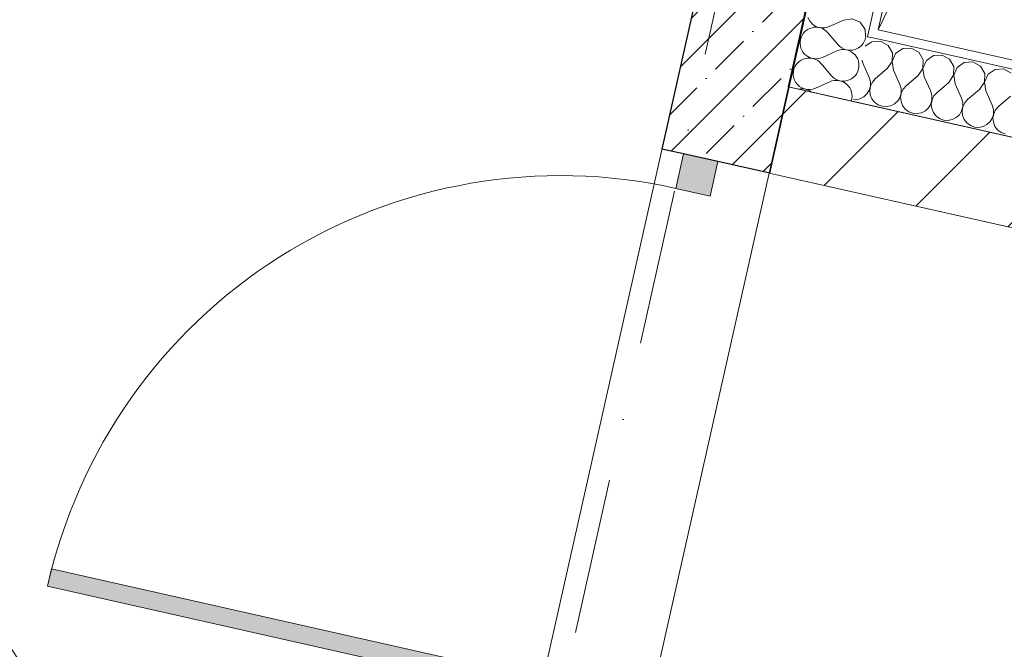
# Model space of a CAD drawing. Header units: millimetres. Extents: x -7218036 to -6934485, y 6013857 to 6210136.
# Tile 24 of 214: x -7184454 to -7182226, y 6148577 to 6150002. Entities that reach past the tile are written whole.
import ezdxf
from ezdxf.enums import TextEntityAlignment as Align

# ---------------------------------------------------------------- set-up
doc = ezdxf.new("R2010")
doc.units = ezdxf.units.MM
doc.header["$MEASUREMENT"] = 0
doc.linetypes.add('короткая штриховая', pattern=[282.222222, 141.111111, -141.111111])
doc.linetypes.add('Штрихпунктирная', pattern=[670.277762, 352.777767, -176.388884, 0, -141.111112])
for name, color, linetype in [('S - автостоянка.АР', 7, 'Continuous'), ('АР-Стены_внешние_.АР', 7, 'Continuous'), ('АР-Чертеж-Оси_Осевые размеры.АР', 7, 'Continuous'), ('АР-Чертеж-Размеры.АР', 7, 'Continuous')]:
    doc.layers.add(name, color=color, linetype=linetype)
for name, color, linetype, lineweight in [('АР-вертикальная связь - Лифт.АР_Ном._пера__120', 7, 'Continuous', 0), ('АР-Стены_внешние_.АР_Ном._пера__1', 7, 'Continuous', 30), ('АР-Чертеж-Оси_Осевые размеры.АР_Ном._пера__1', 7, 'Continuous', 0), ('АР-Чертеж-Оси_Осевые размеры.АР_Ном._пера__120', 7, 'Continuous', 0), ('АР-Чертеж-Размеры.АР_Ном._пера__1', 7, 'Continuous', 0), ('Двери Archicad_Ном._пера__120', 7, 'Continuous', 0)]:
    doc.layers.add(name, color=color, linetype=linetype, lineweight=lineweight)
doc.styles.add('РЎР“Р•РќР•Р\xa0Р\x98Р\xa0_РЎРўР\x98Р›Р¬_1', font='GOTHIC.TTF')
doc.styles.add('РЎР“Р•РќР•Р\xa0Р\x98Р\xa0_РЎРўР\x98Р›Р¬_4', font='GOST_Common.ttf')
doc.dimstyles.new('СГЕНЕРИР_СТИЛЬ__1', dxfattribs={"dimtxt": 400, "dimasz": 332.5, "dimexe": 0.18, "dimexo": 0.0625, "dimgap": 0, "dimtad": 1, "dimdec": 0, "dimzin": 0, "dimdsep": 46, "dimtxsty": 'РЎР“Р•РќР•Р\xa0Р\x98Р\xa0_РЎРўР\x98Р›Р¬_1', "dimblk": 'ARROWHEAD_6', "dimblk1": 'ARROWHEAD_6', "dimblk2": 'ARROWHEAD_6', "dimcen": 0.09, "dimse1": 1, "dimse2": 1, "dimclrd": 7, "dimclre": 7, "dimclrt": 7, "dimazin": 0, "dimtfac": 1, "dimtdec": 4, "dimtmove": 0, "dimatfit": 3, "dimfxl": 1, "dimtolj": 1, "dimtzin": 0, "dimarcsym": 0})
doc.dimstyles.new('СГЕНЕРИР_СТИЛЬ__13', dxfattribs={"dimtxt": 300, "dimasz": 237.5, "dimexe": 0.18, "dimexo": 300000, "dimgap": 0, "dimtad": 1, "dimdec": 0, "dimzin": 0, "dimdsep": 46, "dimtxsty": 'РЎР“Р•РќР•Р\xa0Р\x98Р\xa0_РЎРўР\x98Р›Р¬_4', "dimblk": 'ARROWHEAD_6', "dimblk1": 'ARROWHEAD_6', "dimblk2": 'ARROWHEAD_6', "dimcen": 0.09, "dimclrd": 7, "dimclre": 7, "dimclrt": 7, "dimazin": 0, "dimtfac": 1, "dimtdec": 4, "dimtmove": 0, "dimatfit": 3, "dimfxl": 1, "dimtolj": 1, "dimtzin": 0, "dimarcsym": 0})
pattern_1 = [(45, (-6566190.34, 6563027.8), (-111.369318, 111.369318), [0, -105, 0, -157.5]), (110, (-6565840.34, 6563027.8), (148.001588, 53.868173), [0, -77, 0, -133])]

# ---------------------------------------------------------------- blocks, each defined once
blk = doc.blocks.new('Металлическая Дверь 23[20]_6', base_point=(-6566190.3, 6562677.8))
at = {"layer": 'Двери Archicad_Ном._пера__120', "linetype": 'Continuous', "lineweight": 0, "true_color": 0xffffff}
for points in [[(-7182891.2, 6149602.8), (-7182873.7, 6149680.9), (-7182951.7, 6149698.4), (-7182969.2, 6149620.4)], [(-7184391.1, 6148720.1), (-7183230, 6148459.3), (-7183221.3, 6148498.3), (-7184382.3, 6148759.1)], [(-7183169.5, 6148363.7), (-7183152, 6148441.8), (-7183230, 6148459.3), (-7183247.6, 6148381.2)]]:
    blk.add_hatch(color=7, dxfattribs=at).paths.add_polyline_path(points)
at = {"layer": 'Двери Archicad_Ном._пера__120', "color": 7, "linetype": 'Continuous', "lineweight": 0}
for p, q in [((-7182951.7, 6149698.4), (-7183000.5, 6149709.4)), ((-7182969.2, 6149620.4), (-7182951.7, 6149698.4)), ((-7182951.7, 6149698.4), (-7182873.7, 6149680.9)), ((-7182873.7, 6149680.9), (-7182951.7, 6149698.4)), ((-7182873.7, 6149680.9), (-7182951.7, 6149698.4)), ((-7182873.7, 6149680.9), (-7182891.2, 6149602.8)), ((-7182756.6, 6149654.6), (-7182873.7, 6149680.9)), ((-7182891.2, 6149602.8), (-7182969.2, 6149620.4)), ((-7184382.3, 6148759.1), (-7184391.1, 6148720.1)), ((-7183221.3, 6148498.3), (-7184382.3, 6148759.1)), ((-7184391.1, 6148720.1), (-7183230, 6148459.3)), ((-7183230, 6148459.3), (-7183221.3, 6148498.3)), ((-7183247.6, 6148381.2), (-7183230, 6148459.3)), ((-7183230, 6148459.3), (-7183152, 6148441.8)), ((-7183152, 6148441.8), (-7183169.5, 6148363.7)), ((-7183247.6, 6148381.2), (-7183296.3, 6148392.2)), ((-7183169.5, 6148363.7), (-7183247.6, 6148381.2)), ((-7183169.5, 6148363.7), (-7183247.6, 6148381.2)), ((-7183169.5, 6148363.7), (-7183247.6, 6148381.2)), ((-7183052.4, 6148337.4), (-7183169.5, 6148363.7))]:
    blk.add_line(p, q, dxfattribs=at)
blk.add_arc((-7183230, 6148459.3), 1190, 77.3416, 167.3416, dxfattribs=at)
blk = doc.blocks.new('Стена_81_6', base_point=(-7182409.6, 6151770))
at = {"layer": 'АР-Стены_внешние_.АР', "linetype": 'Continuous', "lineweight": 0, "true_color": 0x000000}
h = blk.add_hatch(dxfattribs=at)
h.set_pattern_fill('ЖЕЛЕЗОБЕТОН__PROJECT__0006', color=18, style=0, pattern_type=2)
h.set_pattern_definition([(45, (-6566190.34, 6562677.8), (-84.852814, 84.852814), []), (45, (-6566232.77, 6562720.22), (-84.852814, 84.852814), [90, -30, 0, -30])])
h.paths.add_polyline_path([(-7183000.5, 6149709.4), (-7182756.6, 6149654.6), (-7182287.6, 6151742.6), (-7182531.5, 6151797.4)])
at = {"layer": 'АР-Стены_внешние_.АР_Ном._пера__1', "color": 7, "linetype": 'Continuous', "lineweight": 30}
for p, q in [((-7182951.7, 6149698.4), (-7183000.5, 6149709.4)), ((-7182873.7, 6149680.9), (-7182951.7, 6149698.4)), ((-7182756.6, 6149654.6), (-7182873.7, 6149680.9))]:
    blk.add_line(p, q, dxfattribs=at)
at = {"layer": 'АР-Стены_внешние_.АР_Ном._пера__1', "color": 7, "linetype": 'Continuous', "lineweight": 30, "flags": 128}
for points in [[(-7182531.5, 6151797.4), (-7183000.5, 6149709.4)], [(-7182756.6, 6149654.6), (-7182287.6, 6151742.6)]]:
    blk.add_lwpolyline(points, dxfattribs=at)
at = {"layer": 'Двери Archicad_Ном._пера__120', "color": 7, "linetype": 'Continuous', "lineweight": 0}
blk.add_blockref('Металлическая Дверь 23[20]_6', (-6566190.3, 6562677.8), dxfattribs=at)
blk = doc.blocks.new('Стена_121_6', base_point=(-7179542.9, 6149035.3))
at = {"layer": 'АР-Стены_внешние_.АР', "linetype": 'Continuous', "lineweight": 0, "true_color": 0x000000}
h = blk.add_hatch(dxfattribs=at)
h.set_pattern_fill('БЛОКИ_БЕТОННЫЕ_ЭФФЕКТИВН_7F', color=18, style=0, pattern_type=2)
h.set_pattern_definition([(45, (-6566190.34, 6562677.8), (-127.279217, 127.279217), [])])
h.paths.add_polyline_path([(-7179643, 6149160.3), (-7182714, 6149850), (-7182757.8, 6149654.9), (-7179686.8, 6148965.1)])
at = {"layer": 'АР-Стены_внешние_.АР_Ном._пера__1', "color": 7, "linetype": 'Continuous', "lineweight": 15, "flags": 128}
for points in [[(-7182714, 6149850), (-7182757.8, 6149654.9)], [(-7179643, 6149160.3), (-7182714, 6149850)], [(-7182757.8, 6149654.9), (-7179686.8, 6148965.1)]]:
    blk.add_lwpolyline(points, dxfattribs=at)
blk = doc.blocks.new('Металлическая Дверь 23[48]_6', base_point=(-6566190.3, 6562677.8))
at = {"layer": 'Двери Archicad_Ном._пера__120', "color": 7, "linetype": 'Continuous', "lineweight": 0}
blk.add_arc((-7185471.4, 6147931.6), 1190, 347.3415, 77.3415, dxfattribs=at)
blk = doc.blocks.new('Стена_195_6', base_point=(-7185740.3, 6148012.5))
at = {"layer": 'Двери Archicad_Ном._пера__120', "color": 7, "linetype": 'Continuous', "lineweight": 0}
blk.add_blockref('Металлическая Дверь 23[48]_6', (-6566190.3, 6562677.8), dxfattribs=at)
blk = doc.blocks.new('*X505', base_point=(-6566190.3, 6562677.8))
at = {"layer": 'АР-Стены_внешние_.АР_Ном._пера__1', "color": 7, "linetype": 'Continuous', "lineweight": 0}
for p, q in [((-7182617.4, 6149875.6), (-7182637.4, 6149899)), ((-7182620.5, 6149861.6), (-7182653.1, 6149847))]:
    blk.add_line(p, q, dxfattribs=at)
for centre, start, end in [((-7182574.6, 6149968.5), 256.862, 347.8214), ((-7182590.2, 6149898.8), 220.4718, 77.8255), ((-7182667.7, 6149879.6), 212.0011, 294.2116), ((-7182605.9, 6149829.1), 342.0865, 114.2116), ((-7182683.4, 6149809.9), 52.6279, 102.0556)]:
    blk.add_arc(centre, 35.7, start, end, dxfattribs=at)
blk = doc.blocks.new('*X506', base_point=(-6566190.3, 6562677.8))
at = {"layer": 'АР-Стены_внешние_.АР_Ном._пера__1', "color": 7, "linetype": 'Continuous', "lineweight": 0}
for p, q in [((-7182601.7, 6149945.3), (-7182624.9, 6149972.4)), ((-7182604.9, 6149931.3), (-7182637.4, 6149916.7)), ((-7182637.4, 6149899), (-7182640.6, 6149902.8))]:
    blk.add_line(p, q, dxfattribs=at)
for centre, start, end in [((-7182652.1, 6149949.3), 40.4718, 167.3417), ((-7182636.4, 6150019), 230.4158, 284.2676), ((-7182574.6, 6149968.5), 347.8214, 353.5652), ((-7182652.1, 6149949.3), 167.3417, 294.2116), ((-7182574.6, 6149968.5), 220.4718, 256.862), ((-7182667.7, 6149879.6), 40.4718, 167.3417), ((-7182590.2, 6149898.8), 77.8255, 114.2116), ((-7182667.7, 6149879.6), 167.3417, 212.0011)]:
    blk.add_arc(centre, 35.7, start, end, dxfattribs=at)
blk = doc.blocks.new('*X507', base_point=(-6566190.3, 6562677.8))
at = {"layer": 'АР-Стены_внешние_.АР_Ном._пера__1', "color": 7, "linetype": 'Continuous', "lineweight": 0}
for p, q in [((-7182670.2, 6150007.3), (-7182665.7, 6149998.5)), ((-7182569.9, 6150003.9), (-7182589.2, 6150001)), ((-7182552, 6149996.1), (-7182569.9, 6150003.9)), ((-7182665.7, 6149998.5), (-7182659.1, 6149991.4)), ((-7182628.3, 6149984.5), (-7182621.8, 6149986.4)), ((-7182589.2, 6150001), (-7182621.8, 6149986.4)), ((-7182540.8, 6149980.1), (-7182552, 6149996.1)), ((-7182539.9, 6149964.6), (-7182540.8, 6149980.1))]:
    blk.add_line(p, q, dxfattribs=at)
blk = doc.blocks.new('Стена_258_6', base_point=(-7182333.3, 6151547.9))
at = {"layer": 'АР-Стены_внешние_.АР', "linetype": 'Continuous', "lineweight": 0, "true_color": 0x000000}
h = blk.add_hatch(dxfattribs=at)
h.set_pattern_fill('ШТУКАТУРКА__ГИПС_01_0006', color=18, style=0, pattern_type=2)
h.set_pattern_definition(pattern_1)
h.paths.add_polyline_path([(-7182224.2, 6151349.1), (-7182531, 6149983.1), (-7182511.5, 6149978.8), (-7182204.7, 6151344.7)])
h = blk.add_hatch(dxfattribs=at)
h.set_pattern_fill('ШТУКАТУРКА__ГИПС_01_0006', color=18, style=0, pattern_type=2)
h.set_pattern_definition(pattern_1)
h.paths.add_polyline_path([(-7182535.4, 6149963.6), (-7182511.5, 6149978.8), (-7182531, 6149983.1)])
h = blk.add_hatch(dxfattribs=at)
h.set_pattern_fill('ШТУКАТУРКА__ГИПС_01_0006', color=18, style=0, pattern_type=2)
h.set_pattern_definition(pattern_1)
h.paths.add_polyline_path([(-7182511.5, 6149978.8), (-7182535.4, 6149963.6), (-7182515.9, 6149959.2)])
at = {"layer": 'АР-Стены_внешние_.АР_Ном._пера__1', "color": 7, "linetype": 'Continuous', "lineweight": 0}
for q in [(-7182224.2, 6151349.1), (-7182515.9, 6149959.2)]:
    blk.add_line((-7182535.4, 6149963.6), q, dxfattribs=at)
at = {"layer": 'АР-Стены_внешние_.АР_Ном._пера__1', "color": 7, "linetype": 'Continuous', "lineweight": 0, "flags": 128}
for points in [[(-7182366.2, 6151401.5), (-7182714.6, 6149850.1)], [(-7182511.5, 6149978.8), (-7182204.7, 6151344.7)], [(-7182714.6, 6149850.1), (-7182568.2, 6149817.3)]]:
    blk.add_lwpolyline(points, dxfattribs=at)
at = {"layer": 'АР-Стены_внешние_.АР', "color": 7, "lineweight": 0}
for name in ['*X507', '*X506', '*X505']:
    blk.add_blockref(name, (-6566190.3, 6562677.8), dxfattribs=at)
blk = doc.blocks.new('*X509', base_point=(-6566190.3, 6562677.8))
at = {"layer": 'АР-Стены_внешние_.АР_Ном._пера__1', "color": 7, "linetype": 'Continuous', "lineweight": 0}
for p, q in [((-7182525.3, 6149952.2), (-7182540.3, 6149941.8)), ((-7182505.8, 6149953.3), (-7182525.3, 6149952.2)), ((-7182488.7, 6149944), (-7182505.8, 6149953.3)), ((-7182479, 6149927.1), (-7182488.7, 6149944)), ((-7182436.1, 6149937.7), (-7182455.6, 6149936.6)), ((-7182419, 6149928.4), (-7182436.1, 6149937.7)), ((-7182479.6, 6149907.6), (-7182479, 6149927.1)), ((-7182471.6, 6149925.4), (-7182479.4, 6149907.5)), ((-7182455.6, 6149936.6), (-7182471.6, 6149925.4)), ((-7182409.3, 6149911.4), (-7182419, 6149928.4)), ((-7182385.9, 6149920.9), (-7182401.9, 6149909.8)), ((-7182366.4, 6149922), (-7182385.9, 6149920.9)), ((-7182349.3, 6149912.7), (-7182366.4, 6149922)), ((-7182547.2, 6149910.8), (-7182546.2, 6149903.8)), ((-7182546.2, 6149903.8), (-7182531.6, 6149871.3)), ((-7182490.5, 6149891.3), (-7182479.6, 6149907.6)), ((-7182479.4, 6149907.5), (-7182476.5, 6149888.2)), ((-7182410, 6149891.9), (-7182409.3, 6149911.4)), ((-7182401.9, 6149909.8), (-7182409.7, 6149891.8)), ((-7182339.6, 6149895.8), (-7182349.3, 6149912.7)), ((-7182340.3, 6149876.3), (-7182339.6, 6149895.8)), ((-7182332.2, 6149894.1), (-7182340, 6149876.2)), ((-7182316.2, 6149905.3), (-7182332.2, 6149894.1)), ((-7182296.7, 6149906.4), (-7182316.2, 6149905.3)), ((-7182279.6, 6149897.1), (-7182296.7, 6149906.4)), ((-7182269.9, 6149880.1), (-7182279.6, 6149897.1)), ((-7182528.8, 6149861.8), (-7182531.6, 6149871.3)), ((-7182490.5, 6149891.3), (-7182517.6, 6149868.1)), ((-7182476.5, 6149888.2), (-7182461.9, 6149855.6)), ((-7182420.8, 6149875.7), (-7182447.9, 6149852.5)), ((-7182420.8, 6149875.7), (-7182410, 6149891.9)), ((-7182409.7, 6149891.8), (-7182406.8, 6149872.5)), ((-7182406.8, 6149872.5), (-7182392.2, 6149840)), ((-7182351.1, 6149860), (-7182340.3, 6149876.3)), ((-7182340, 6149876.2), (-7182337.1, 6149856.9)), ((-7182270.6, 6149860.6), (-7182269.9, 6149880.1)), ((-7182262.5, 6149878.5), (-7182270.3, 6149860.5)), ((-7182246.5, 6149889.6), (-7182262.5, 6149878.5)), ((-7182227.1, 6149890.7), (-7182246.5, 6149889.6)), ((-7182209.9, 6149881.4), (-7182227.1, 6149890.7)), ((-7182531.4, 6149842.5), (-7182528.7, 6149852)), ((-7182528.5, 6149851.9), (-7182530.1, 6149842.2)), ((-7182528.7, 6149852), (-7182528.8, 6149861.8)), ((-7182524.2, 6149860.8), (-7182528.5, 6149851.9)), ((-7182517.6, 6149868.1), (-7182524.2, 6149860.8)), ((-7182459.1, 6149846.2), (-7182461.9, 6149855.6)), ((-7182447.9, 6149852.5), (-7182454.5, 6149845.1)), ((-7182351.1, 6149860), (-7182378.3, 6149836.8)), ((-7182337.1, 6149856.9), (-7182322.5, 6149824.3)), ((-7182281.4, 6149844.4), (-7182270.6, 6149860.6)), ((-7182270.3, 6149860.5), (-7182267.5, 6149841.2)), ((-7182552.5, 6149822.9), (-7182543.7, 6149827.3)), ((-7182543.7, 6149827.3), (-7182536.5, 6149834)), ((-7182536.5, 6149834), (-7182531.4, 6149842.5)), ((-7182530.1, 6149842.2), (-7182529.1, 6149832.4)), ((-7182529.1, 6149832.4), (-7182525.5, 6149823.2)), ((-7182466.8, 6149818.4), (-7182461.7, 6149826.8)), ((-7182461.7, 6149826.8), (-7182459, 6149836.3)), ((-7182458.8, 6149836.2), (-7182460.5, 6149826.5)), ((-7182460.5, 6149826.5), (-7182459.4, 6149816.7)), ((-7182459, 6149836.3), (-7182459.1, 6149846.2)), ((-7182454.5, 6149845.1), (-7182458.8, 6149836.2)), ((-7182389.4, 6149830.5), (-7182392.2, 6149840)), ((-7182389.4, 6149820.6), (-7182389.4, 6149830.5)), ((-7182384.8, 6149829.5), (-7182389.1, 6149820.6)), ((-7182378.3, 6149836.8), (-7182384.8, 6149829.5)), ((-7182281.4, 6149844.4), (-7182308.6, 6149821.2)), ((-7182267.5, 6149841.2), (-7182252.8, 6149808.7)), ((-7182211.7, 6149828.7), (-7182238.9, 6149805.5)), ((-7182567.3, 6149821.4), (-7182562.2, 6149821)), ((-7182562.2, 6149821), (-7182552.5, 6149822.9)), ((-7182525.5, 6149823.2), (-7182519.4, 6149815.4)), ((-7182519.4, 6149815.4), (-7182511.5, 6149809.6)), ((-7182511.5, 6149809.6), (-7182502.3, 6149806.1)), ((-7182502.3, 6149806.1), (-7182492.5, 6149805.3)), ((-7182492.5, 6149805.3), (-7182482.8, 6149807.2)), ((-7182482.8, 6149807.2), (-7182474, 6149811.7)), ((-7182474, 6149811.7), (-7182466.8, 6149818.4)), ((-7182459.4, 6149816.7), (-7182455.8, 6149807.6)), ((-7182455.8, 6149807.6), (-7182449.7, 6149799.8)), ((-7182397.1, 6149802.7), (-7182392, 6149811.1)), ((-7182392, 6149811.1), (-7182389.4, 6149820.6)), ((-7182389.1, 6149820.6), (-7182390.8, 6149810.9)), ((-7182390.8, 6149810.9), (-7182389.7, 6149801.1)), ((-7182319.7, 6149814.8), (-7182322.5, 6149824.3)), ((-7182322.3, 6149795.5), (-7182319.7, 6149805)), ((-7182319.4, 6149804.9), (-7182321.1, 6149795.2)), ((-7182319.7, 6149805), (-7182319.7, 6149814.8)), ((-7182315.1, 6149813.8), (-7182319.4, 6149804.9)), ((-7182308.6, 6149821.2), (-7182315.1, 6149813.8)), ((-7182250, 6149799.2), (-7182252.8, 6149808.7)), ((-7182238.9, 6149805.5), (-7182245.4, 6149798.2)), ((-7182449.7, 6149799.8), (-7182441.8, 6149793.9)), ((-7182441.8, 6149793.9), (-7182432.6, 6149790.5)), ((-7182432.6, 6149790.5), (-7182422.8, 6149789.7)), ((-7182422.8, 6149789.7), (-7182413.1, 6149791.6)), ((-7182413.1, 6149791.6), (-7182404.3, 6149796)), ((-7182404.3, 6149796), (-7182397.1, 6149802.7)), ((-7182389.7, 6149801.1), (-7182386.1, 6149791.9)), ((-7182386.1, 6149791.9), (-7182380, 6149784.1)), ((-7182380, 6149784.1), (-7182372.1, 6149778.3)), ((-7182334.6, 6149780.4), (-7182327.4, 6149787.1)), ((-7182327.4, 6149787.1), (-7182322.3, 6149795.5)), ((-7182321.1, 6149795.2), (-7182320, 6149785.4)), ((-7182320, 6149785.4), (-7182316.4, 6149776.3)), ((-7182252.6, 6149779.8), (-7182250, 6149789.3)), ((-7182249.7, 6149789.3), (-7182251.4, 6149779.6)), ((-7182250, 6149789.3), (-7182250, 6149799.2)), ((-7182245.4, 6149798.2), (-7182249.7, 6149789.3)), ((-7182372.1, 6149778.3), (-7182362.9, 6149774.8)), ((-7182362.9, 6149774.8), (-7182353.1, 6149774)), ((-7182353.1, 6149774), (-7182343.4, 6149775.9)), ((-7182343.4, 6149775.9), (-7182334.6, 6149780.4)), ((-7182316.4, 6149776.3), (-7182310.4, 6149768.5)), ((-7182310.4, 6149768.5), (-7182302.4, 6149762.6)), ((-7182302.4, 6149762.6), (-7182293.2, 6149759.2)), ((-7182293.2, 6149759.2), (-7182283.4, 6149758.3)), ((-7182283.4, 6149758.3), (-7182273.7, 6149760.2)), ((-7182273.7, 6149760.2), (-7182264.9, 6149764.7)), ((-7182264.9, 6149764.7), (-7182257.7, 6149771.4)), ((-7182257.7, 6149771.4), (-7182252.6, 6149779.8)), ((-7182251.4, 6149779.6), (-7182250.4, 6149769.8)), ((-7182250.4, 6149769.8), (-7182246.7, 6149760.6)), ((-7182246.7, 6149760.6), (-7182240.7, 6149752.8)), ((-7182240.7, 6149752.8), (-7182232.7, 6149747)), ((-7182232.7, 6149747), (-7182223.5, 6149743.5))]:
    blk.add_line(p, q, dxfattribs=at)
blk = doc.blocks.new('Стена_259_6', base_point=(-7182714.6, 6149850.1))
at = {"layer": 'АР-Стены_внешние_.АР', "linetype": 'Continuous', "lineweight": 0, "true_color": 0x000000}
h = blk.add_hatch(dxfattribs=at)
h.set_pattern_fill('ШТУКАТУРКА__ГИПС_01_0006', color=18, style=0, pattern_type=2)
h.set_pattern_definition(pattern_1)
h.paths.add_polyline_path([(-7182515.9, 6149959.2), (-7179776, 6149343.9), (-7179771.6, 6149363.4), (-7182511.5, 6149978.8)])
at = {"layer": 'АР-Стены_внешние_.АР_Ном._пера__1', "color": 7, "linetype": 'Continuous', "lineweight": 0}
for p in [(-7182535.4, 6149963.6), (-7179776, 6149343.9)]:
    blk.add_line(p, (-7182515.9, 6149959.2), dxfattribs=at)
at = {"layer": 'АР-Стены_внешние_.АР_Ном._пера__1', "color": 7, "linetype": 'Continuous', "lineweight": 0, "flags": 128}
for points in [[(-7179771.6, 6149363.4), (-7182511.5, 6149978.8)], [(-7182568.2, 6149817.3), (-7179789.3, 6149193.1)]]:
    blk.add_lwpolyline(points, dxfattribs=at)
at = {"layer": 'АР-Стены_внешние_.АР', "color": 7, "lineweight": 0}
blk.add_blockref('*X509', (-6566190.3, 6562677.8), dxfattribs=at)
blk = doc.blocks.new('Стандартный Маркер Сетки[15]_6', base_point=(-7182312.1, 6152552))
at = {"layer": 'АР-Чертеж-Оси_Осевые размеры.АР_Ном._пера__120', "color": 7, "linetype": 'Штрихпунктирная', "lineweight": 0}
blk.add_line((-7182531.3, 6151576.3), (-7187093.8, 6131261.9), dxfattribs=at)
at = {"layer": 'АР-Чертеж-Оси_Осевые размеры.АР_Ном._пера__120', "color": 7, "lineweight": 0, "style": 'РЎР“Р•РќР•Р\xa0Р\x98Р\xa0_РЎРўР\x98Р›Р¬_1'}
blk.add_attdef('AC_MarkerText_1', text='', height=350, rotation=347.3417, dxfattribs=at).set_placement((-7187352.5, 6129979.4), align=Align.TOP_CENTER)
blk = doc.blocks.new('Стандартный Маркер Сетки[30]_6', base_point=(-7182312.1, 6152552))
at = {"layer": 'АР-Чертеж-Оси_Осевые размеры.АР_Ном._пера__120', "color": 7, "linetype": 'Штрихпунктирная', "lineweight": 0}
blk.add_line((-7182531.3, 6151576.3), (-7187093.8, 6131261.9), dxfattribs=at)
at = {"layer": 'АР-Чертеж-Оси_Осевые размеры.АР_Ном._пера__120', "color": 7, "lineweight": 0, "style": 'РЎР“Р•РќР•Р\xa0Р\x98Р\xa0_РЎРўР\x98Р›Р¬_1'}
blk.add_attdef('AC_MarkerText_1', text='', height=350, rotation=347.3417, dxfattribs=at).set_placement((-7187352.5, 6129979.4), align=Align.TOP_CENTER)
blk = doc.blocks.new('Стандартный Маркер Сетки[33]_6', base_point=(-7182312.1, 6152552))
at = {"layer": 'АР-Чертеж-Оси_Осевые размеры.АР_Ном._пера__120', "color": 7, "linetype": 'Штрихпунктирная', "lineweight": 0}
blk.add_line((-7182531.3, 6151576.3), (-7187093.8, 6131261.9), dxfattribs=at)
at = {"layer": 'АР-Чертеж-Оси_Осевые размеры.АР_Ном._пера__120', "color": 7, "lineweight": 0, "style": 'РЎР“Р•РќР•Р\xa0Р\x98Р\xa0_РЎРўР\x98Р›Р¬_1'}
blk.add_attdef('AC_MarkerText_1', text='', height=350, rotation=347.3417, dxfattribs=at).set_placement((-7187352.5, 6129979.4), align=Align.TOP_CENTER)
blk = doc.blocks.new('Стандартный Маркер Сетки[34]_6', base_point=(-7182312.1, 6152552))
at = {"layer": 'АР-Чертеж-Оси_Осевые размеры.АР_Ном._пера__120', "color": 7, "linetype": 'Штрихпунктирная', "lineweight": 0}
blk.add_line((-7182531.3, 6151576.3), (-7187093.8, 6131261.9), dxfattribs=at)
at = {"layer": 'АР-Чертеж-Оси_Осевые размеры.АР_Ном._пера__120', "color": 7, "lineweight": 0, "style": 'РЎР“Р•РќР•Р\xa0Р\x98Р\xa0_РЎРўР\x98Р›Р¬_1'}
blk.add_attdef('AC_MarkerText_1', text='', height=350, rotation=347.3417, dxfattribs=at).set_placement((-7187352.5, 6129979.4), align=Align.TOP_CENTER)
blk = doc.blocks.new('Стандартный Маркер Сетки[135]_6', base_point=(-7182312.1, 6152552))
at = {"layer": 'АР-Чертеж-Оси_Осевые размеры.АР_Ном._пера__120', "color": 7, "linetype": 'Штрихпунктирная', "lineweight": 0}
blk.add_line((-7182531.3, 6151576.3), (-7187093.8, 6131261.9), dxfattribs=at)
at = {"layer": 'АР-Чертеж-Оси_Осевые размеры.АР_Ном._пера__120', "color": 7, "lineweight": 0, "style": 'РЎР“Р•РќР•Р\xa0Р\x98Р\xa0_РЎРўР\x98Р›Р¬_1'}
blk.add_attdef('AC_MarkerText_1', text='', height=350, rotation=347.3417, dxfattribs=at).set_placement((-7187352.5, 6129979.4), align=Align.TOP_CENTER)
blk = doc.blocks.new('Стандартный Маркер Сетки[150]_6', base_point=(-7182312.1, 6152552))
at = {"layer": 'АР-Чертеж-Оси_Осевые размеры.АР_Ном._пера__120', "color": 7, "linetype": 'Штрихпунктирная', "lineweight": 0}
blk.add_line((-7182531.3, 6151576.3), (-7187093.8, 6131261.9), dxfattribs=at)
at = {"layer": 'АР-Чертеж-Оси_Осевые размеры.АР_Ном._пера__120', "color": 7, "lineweight": 0, "style": 'РЎР“Р•РќР•Р\xa0Р\x98Р\xa0_РЎРўР\x98Р›Р¬_1'}
blk.add_attdef('AC_MarkerText_1', text='', height=350, rotation=347.3417, dxfattribs=at).set_placement((-7187352.5, 6129979.4), align=Align.TOP_CENTER)
blk = doc.blocks.new('Стандартный Маркер Сетки[153]_6', base_point=(-7182312.1, 6152552))
at = {"layer": 'АР-Чертеж-Оси_Осевые размеры.АР_Ном._пера__120', "color": 7, "linetype": 'Штрихпунктирная', "lineweight": 0}
blk.add_line((-7182531.3, 6151576.3), (-7187093.8, 6131261.9), dxfattribs=at)
at = {"layer": 'АР-Чертеж-Оси_Осевые размеры.АР_Ном._пера__120', "color": 7, "lineweight": 0, "style": 'РЎР“Р•РќР•Р\xa0Р\x98Р\xa0_РЎРўР\x98Р›Р¬_1'}
blk.add_attdef('AC_MarkerText_1', text='', height=350, rotation=347.3417, dxfattribs=at).set_placement((-7187352.5, 6129979.4), align=Align.TOP_CENTER)
blk = doc.blocks.new('Стандартный Маркер Сетки[154]_6', base_point=(-7182312.1, 6152552))
at = {"layer": 'АР-Чертеж-Оси_Осевые размеры.АР_Ном._пера__120', "color": 7, "linetype": 'Штрихпунктирная', "lineweight": 0}
blk.add_line((-7182531.3, 6151576.3), (-7187093.8, 6131261.9), dxfattribs=at)
at = {"layer": 'АР-Чертеж-Оси_Осевые размеры.АР_Ном._пера__120', "color": 7, "lineweight": 0, "style": 'РЎР“Р•РќР•Р\xa0Р\x98Р\xa0_РЎРўР\x98Р›Р¬_1'}
blk.add_attdef('AC_MarkerText_1', text='', height=350, rotation=347.3417, dxfattribs=at).set_placement((-7187352.5, 6129979.4), align=Align.TOP_CENTER)
blk = doc.blocks.new('*D894', base_point=(-6566190.3, 6562677.8))
at = {"layer": 'АР-Чертеж-Размеры.АР_Ном._пера__1', "color": 7, "linetype": 'Continuous', "lineweight": 0, "transparency": 16777216}
for p, q in [((-7184517.2, 6153047.3), (-7182599.8, 6161584.6)), ((-7184611.8, 6153196.6), (-7184422.6, 6152897.9)), ((-7184288.5, 6152995.9), (-7184745.9, 6153098.6)), ((-7185377, 6149218.9), (-7184517.2, 6153047.3)), ((-7185471.6, 6149368.3), (-7185282.5, 6149069.6)), ((-7185148.4, 6149167.6), (-7185605.7, 6149270.3)), ((-7185418.1, 6149036), (-7185377, 6149218.9))]:
    blk.add_line(p, q, dxfattribs=at)
at = {"layer": 'АР-Чертеж-Размеры.АР_Ном._пера__1', "color": 7, "lineweight": 0, "transparency": 16777216, "insert": (-7185113.5, 6150666.2), "char_height": 300, "attachment_point": 7, "rotation": 77.3417, "style": 'РЎР“Р•РќР•Р\xa0Р\x98Р\xa0_РЎРўР\x98Р›Р¬_4'}
blk.add_mtext('\\A1;{\\pql;\\fGOST Common|b0|i0|c204|p0;\\W1.000000;3\xa0924}', dxfattribs=at)
blk = doc.blocks.new('ARROWHEAD_6')
at = {"color": 0, "linetype": 'Continuous', "lineweight": 0}
for p, q in [((-0.5, -0.5), (0.5, 0.5)), ((0, 0), (-1, 0))]:
    blk.add_line(p, q, dxfattribs=at)
blk = doc.blocks.new('*D1304', base_point=(-6566190.3, 6562677.8))
at = {"layer": 'АР-Чертеж-Оси_Осевые размеры.АР_Ном._пера__1', "color": 7, "linetype": 'Continuous', "lineweight": 0, "transparency": 16777216}
for p, q in [((-7209788.7, 6165856.5), (-7210693.8, 6161826.9)), ((-7210561.4, 6161617.8), (-7210826.2, 6162036)), ((-7211013.9, 6161898.8), (-7210373.6, 6161755)), ((-7210693.8, 6161826.9), (-7211313.9, 6159065.6)), ((-7211181.5, 6158856.6), (-7211446.3, 6159274.7)), ((-7211634.1, 6159137.6), (-7210993.8, 6158993.7)), ((-7211313.9, 6159065.6), (-7213187.5, 6150723.5))]:
    blk.add_line(p, q, dxfattribs=at)
at = {"layer": 'АР-Чертеж-Оси_Осевые размеры.АР_Ном._пера__1', "color": 7, "lineweight": 0, "transparency": 16777216, "insert": (-7211236.4, 6159776), "char_height": 400, "attachment_point": 7, "rotation": 77.3417, "style": 'РЎР“Р•РќР•Р\xa0Р\x98Р\xa0_РЎРўР\x98Р›Р¬_1'}
blk.add_mtext('\\A1;{\\pql;\\fCentury Gothic|b0|i0|c204|p0;\\W1.000000;2\xa0830}', dxfattribs=at)
blk = doc.blocks.new('*D1305', base_point=(-6566190.3, 6562677.8))
at = {"layer": 'АР-Чертеж-Оси_Осевые размеры.АР_Ном._пера__1', "color": 7, "linetype": 'Continuous', "lineweight": 0, "transparency": 16777216}
for p, q in [((-7211181.5, 6158856.6), (-7211446.3, 6159274.7)), ((-7211313.9, 6159065.6), (-7213187.5, 6150723.5)), ((-7213055.1, 6150514.4), (-7213319.9, 6150932.6)), ((-7213507.7, 6150795.4), (-7212867.4, 6150651.6)), ((-7213187.5, 6150723.5), (-7214816.8, 6143469.2))]:
    blk.add_line(p, q, dxfattribs=at)
at = {"layer": 'АР-Чертеж-Оси_Осевые размеры.АР_Ном._пера__1', "color": 7, "lineweight": 0, "transparency": 16777216, "insert": (-7212483.2, 6154224.3), "char_height": 400, "attachment_point": 7, "rotation": 77.3417, "style": 'РЎР“Р•РќР•Р\xa0Р\x98Р\xa0_РЎРўР\x98Р›Р¬_1'}
blk.add_mtext('\\A1;{\\pql;\\fCentury Gothic|b0|i0|c204|p0;\\W1.000000;8\xa0550}', dxfattribs=at)
blk = doc.blocks.new('*D1306', base_point=(-6566190.3, 6562677.8))
at = {"layer": 'АР-Чертеж-Оси_Осевые размеры.АР_Ном._пера__1', "color": 7, "linetype": 'Continuous', "lineweight": 0, "transparency": 16777216}
for p, q in [((-7213055.1, 6150514.4), (-7213319.9, 6150932.6)), ((-7213187.5, 6150723.5), (-7214816.8, 6143469.2)), ((-7214949.2, 6143678.3), (-7214684.4, 6143260.1)), ((-7215136.9, 6143541.1), (-7214496.6, 6143397.3)), ((-7214816.8, 6143469.2), (-7214874.3, 6143213))]:
    blk.add_line(p, q, dxfattribs=at)
at = {"layer": 'АР-Чертеж-Оси_Осевые размеры.АР_Ном._пера__1', "color": 7, "lineweight": 0, "transparency": 16777216, "insert": (-7214234.7, 6146426.1), "char_height": 400, "attachment_point": 7, "rotation": 77.3417, "style": 'РЎР“Р•РќР•Р\xa0Р\x98Р\xa0_РЎРўР\x98Р›Р¬_1'}
blk.add_mtext('\\A1;{\\pql;\\fCentury Gothic|b0|i0|c204|p0;\\W1.000000;7\xa0435}', dxfattribs=at)

msp = doc.modelspace()

# ---------------------------------------------------------------- linework, layer by layer
at = {"layer": 'S - автостоянка.АР', "color": 254, "linetype": 'Continuous', "lineweight": 0, "true_color": 0xd6d6d6, "flags": 128}
msp.add_lwpolyline([(-7206784.4, 6158495.8), (-7199536.2, 6140140.4), (-7197843, 6139760), (-7197645.7, 6140638.1), (-7197240.7, 6140547.1), (-7197437.9, 6139669.1), (-7193696.1, 6138828.5), (-7192236.1, 6145328.8), (-7191992.3, 6145274), (-7191992.6, 6145272.7), (-7186723.9, 6144089.4), (-7186174.8, 6146531.4), (-7186175.4, 6146531.6), (-7185815.9, 6148132), (-7183473, 6147605.8), (-7182908.7, 6150118.2), (-7182531.6, 6151797.3), (-7179215.5, 6151052.6), (-7179163, 6151286.5), (-7178921.4, 6151232.2), (-7179514.2, 6148592.9), (-7177833.6, 6148215.4)], dxfattribs=at)
at = {"layer": 'S - автостоянка.АР', "color": 254, "linetype": 'Continuous', "lineweight": 0, "true_color": 0xd1c7d6, "flags": 128}
msp.add_lwpolyline([(-7184090.6, 6143486.7), (-7184827.1, 6140214.2), (-7181617, 6139493.2), (-7179614.2, 6148410.4), (-7179753.1, 6148441.6), (-7179638, 6148954.2), (-7182757.8, 6149654.9), (-7182963.1, 6148741), (-7183326.5, 6147123), (-7183325.2, 6147122.7), (-7183719.7, 6145366.4), (-7184138, 6143497.4)], close=True, dxfattribs=at)
at = {"layer": 'АР-вертикальная связь - Лифт.АР_Ном._пера__120', "color": 7, "linetype": 'короткая штриховая', "lineweight": 0}
msp.add_lwpolyline([(-7182511.5, 6149978.8), (-7182024.2, 6150993.6), (-7179464.8, 6150729.4)], dxfattribs=at)

# ---------------------------------------------------------------- block references
at = {"layer": 'АР-Стены_внешние_.АР', "color": 7, "lineweight": 0}
for name, p in [('Стена_81_6', (-7182409.6, 6151770)), ('Стена_258_6', (-7182333.3, 6151547.9)), ('Стена_259_6', (-7182714.6, 6149850.1)), ('Стена_121_6', (-7179542.9, 6149035.3)), ('Стена_195_6', (-7185740.3, 6148012.5))]:
    msp.add_blockref(name, p, dxfattribs=at)
at = {"layer": 'АР-Чертеж-Оси_Осевые размеры.АР', "color": 8, "linetype": 'Continuous', "lineweight": 15}
for name in ['Стандартный Маркер Сетки[15]_6', 'Стандартный Маркер Сетки[30]_6', 'Стандартный Маркер Сетки[33]_6', 'Стандартный Маркер Сетки[34]_6', 'Стандартный Маркер Сетки[135]_6', 'Стандартный Маркер Сетки[150]_6', 'Стандартный Маркер Сетки[153]_6', 'Стандартный Маркер Сетки[154]_6']:
    msp.add_blockref(name, (-7182312.1, 6152552), dxfattribs=at)

# ---------------------------------------------------------------- dimensions: what is measured, and where the dimension line sits
at = {"layer": 'АР-Чертеж-Оси_Осевые размеры.АР', "color": 7, "linetype": 'Continuous', "lineweight": 0}
for base, p1, p2, picture, middle in [((-7211313.9, 6159065.6), (-7213412.7, 6162437.5), (-7132164.6, 6141289.1), '*D1304', (-7211281.1, 6160489.3)), ((-7213187.5, 6150723.5), (-7132164.6, 6141289.1), (-7134038.2, 6132946.9), '*D1305', (-7212528, 6154937.6)), ((-7214816.8, 6143469.2), (-7134038.2, 6132946.9), (-7215540, 6143631.6), '*D1306', (-7214279.5, 6147139.4))]:
    dim = msp.add_linear_dim(base=base, p1=p1, p2=p2, angle=257.3417, dimstyle='СГЕНЕРИР_СТИЛЬ__1', dxfattribs=at)
    dim.commit()
    dim.dimension.update_dxf_attribs({"geometry": picture, "text_midpoint": middle, "dimtype": 160, "text_rotation": 77.3417})
at = {"layer": 'АР-Чертеж-Размеры.АР', "color": 7, "linetype": 'Continuous', "lineweight": 0}
dim = msp.add_linear_dim(base=(-7184517.2, 6153047.3), p1=(-7185835.6, 6149321.9), p2=(-7184517.2, 6153047.3), angle=77.3417, dimstyle='СГЕНЕРИР_СТИЛЬ__13', dxfattribs=at)
dim.commit()
dim.dimension.update_dxf_attribs({"geometry": '*D894', "text_midpoint": (-7185147.1, 6151201.1), "dimtype": 160, "text_rotation": 77.3417})

doc.saveas('drawing.dxf')
